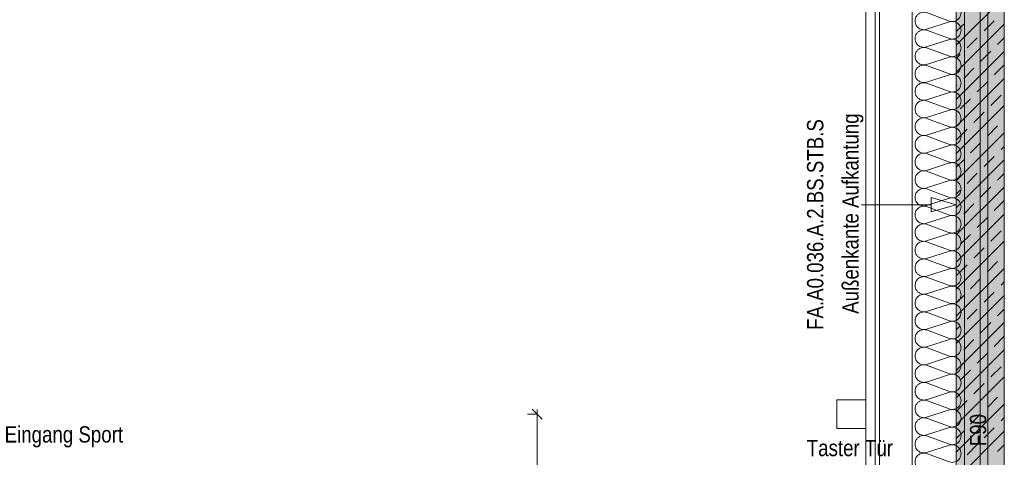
# Model space of a CAD drawing. Extents: x -720 to 300, y 62 to 1162.
# Tile 114 of 143: x -98 to 4, y 941 to 986. Entities that reach past the tile are written whole.
import ezdxf
from ezdxf.lldxf.tags import DXFTag

# ---------------------------------------------------------------- set-up
doc = ezdxf.new("R2010")
doc.units = 0
doc.layers.get('0').update_dxf_attribs({"lineweight": 13})
for name, color, linetype, lineweight, true_color in [('30 -33 Aussenwände- 7 Fassade_ Elemente', 7, 'Continuous', 9, 0x00aacc), ('30 -34 Innenwände- 1 tragend', 7, 'Continuous', 13, 0xdd0806), ('70 -72 Beschriftung- 1 Beschriftung allgemein', 7, 'Continuous', 9, 0xff6633), ('70 -72 Beschriftung- 2 Beschriftung Bauteile', 7, 'Continuous', 9, 0x9999ff), ('70 -75 Raumstempel-2 Verweislinie', 7, 'Continuous', 9, 0xff6600), ('70 -76 Bemaßung- 2 Allgemein', 9, 'Continuous', 5, 0x808080), ('iwb_Schraffur_F90_feuerbestaendig', 1, 'Continuous', 13, 0xff0000)]:
    doc.layers.add(name, color=color, linetype=linetype, lineweight=lineweight, true_color=true_color)
doc.layers.add('70 -71 Achsen- 1 Gebäudeachsen', color=7, linetype='STRICHPUNKT2-A06G94018I', lineweight=18)
doc.layers.add('70 -75 Raumstempel- 3 Wandstempel', color=7, linetype='Continuous', lineweight=50)
doc.styles.get("Standard").update_dxf_attribs({"font": 'ARIALN.TTF'})
tags = doc.linetypes.add('STRICHPUNKT2-A06G94018I', pattern=[12.7, 6.35, -3.175, 0, -3.175]).pattern_tags.tags
tags[10:11] = [DXFTag(74, 4), DXFTag(75, 0), DXFTag(340, '0'), DXFTag(46, 0.0), DXFTag(50, 0.0), DXFTag(44, 0.0), DXFTag(45, 0.0)]
tags[8:9] = [DXFTag(74, 4), DXFTag(75, 0), DXFTag(340, '0'), DXFTag(46, 0.0), DXFTag(50, 0.0), DXFTag(44, 0.0), DXFTag(45, 0.0)]
tags[6:7] = [DXFTag(74, 4), DXFTag(75, 0), DXFTag(340, '0'), DXFTag(46, 0.0), DXFTag(50, 0.0), DXFTag(44, 0.0), DXFTag(45, 0.0)]
tags[4:5] = [DXFTag(74, 4), DXFTag(75, 0), DXFTag(340, '0'), DXFTag(46, 0.0), DXFTag(50, 0.0), DXFTag(44, 0.0), DXFTag(45, 0.0)]

# ---------------------------------------------------------------- blocks, each defined once
blk = doc.blocks.new('Referenz-A06G94038I')
at = {"layer": '30 -33 Aussenwände- 7 Fassade_ Elemente', "color": 0, "linetype": 'Continuous', "lineweight": -2, "ltscale": 0.13}
for p, q in [((-5.46, 906.11), (-5.46, 1000.41)), ((-10.3, 998.51), (-10.3, 908.01)), ((0, 995.41), (0, 911.11)), ((2.44, 911.11), (2.44, 995.41)), ((-9.3, 911.61), (-9.3, 994.91)), ((-5.46, 994.91), (-5.46, 911.61)), ((-1.56, 986.19), (-3.96, 987.08)), ((-3.96, 985.33), (-1.56, 986.1)), ((-1.56, 984.36), (-3.96, 985.24)), ((-3.96, 983.49), (-1.56, 984.27)), ((-1.56, 982.52), (-3.96, 983.4)), ((-3.96, 981.66), (-1.56, 982.43)), ((-1.56, 980.68), (-3.96, 981.57)), ((-3.96, 979.82), (-1.56, 980.59)), ((-1.56, 978.84), (-3.96, 979.73)), ((-3.96, 977.98), (-1.56, 978.75)), ((-1.56, 977), (-3.96, 977.89)), ((-3.96, 976.14), (-1.56, 976.91)), ((-1.56, 975.16), (-3.96, 976.05)), ((-3.96, 974.3), (-1.56, 975.07)), ((-1.56, 973.32), (-3.96, 974.21)), ((-3.96, 972.46), (-1.56, 973.23)), ((-1.56, 971.49), (-3.96, 972.37)), ((-3.96, 970.62), (-1.56, 971.4)), ((-1.56, 969.65), (-3.96, 970.53)), ((-3.96, 968.79), (-1.56, 969.56)), ((-1.56, 967.81), (-3.96, 968.7)), ((-3.96, 966.95), (-1.56, 967.72)), ((-1.56, 965.97), (-3.96, 966.86)), ((-3.96, 965.11), (-1.56, 965.88)), ((-1.56, 964.13), (-3.96, 965.02)), ((-3.96, 963.27), (-1.56, 964.04)), ((-1.56, 962.29), (-3.96, 963.18)), ((-3.96, 961.43), (-1.56, 962.2)), ((-1.56, 960.45), (-3.96, 961.34)), ((-3.96, 959.59), (-1.56, 960.36)), ((-1.56, 958.62), (-3.96, 959.5)), ((-3.96, 957.75), (-1.56, 958.53)), ((-1.56, 956.78), (-3.96, 957.66)), ((-3.96, 955.92), (-1.56, 956.69)), ((-1.56, 954.94), (-3.96, 955.83)), ((-3.96, 954.08), (-1.56, 954.85)), ((-1.56, 953.1), (-3.96, 953.99)), ((-3.96, 952.24), (-1.56, 953.01)), ((-1.56, 951.26), (-3.96, 952.15)), ((-3.96, 950.4), (-1.56, 951.17)), ((-1.56, 949.42), (-3.96, 950.31)), ((-3.96, 948.56), (-1.56, 949.33)), ((-1.56, 947.58), (-3.96, 948.47)), ((-3.96, 946.72), (-1.56, 947.49)), ((-1.56, 945.75), (-3.96, 946.63)), ((-3.96, 944.88), (-1.56, 945.66)), ((-1.56, 943.91), (-3.96, 944.79)), ((-3.96, 943.05), (-1.56, 943.82)), ((-1.56, 942.07), (-3.96, 942.96)), ((-3.96, 941.21), (-1.56, 941.98)), ((-1.56, 940.23), (-3.96, 941.12))]:
    blk.add_line(p, q, dxfattribs=at)
for centre, major_axis, end_param in [((-1.28, 987.07), (-0.282, -0.874), 3.765224), ((-4.24, 986.21), (0.282, 0.874), 3.764652), ((-1.28, 985.23), (-0.282, -0.874), 3.765224), ((-4.24, 984.37), (0.282, 0.874), 3.764652), ((-1.28, 983.39), (-0.282, -0.874), 3.765224), ((-4.24, 982.53), (0.282, 0.874), 3.764652), ((-1.28, 981.55), (-0.282, -0.874), 3.765224), ((-4.24, 980.69), (0.282, 0.874), 3.764652), ((-1.28, 979.71), (-0.282, -0.874), 3.765224), ((-4.24, 978.85), (0.282, 0.874), 3.764652), ((-1.28, 977.88), (-0.282, -0.874), 3.765224), ((-4.24, 977.01), (0.282, 0.874), 3.764652), ((-1.28, 976.04), (-0.282, -0.874), 3.765224), ((-4.24, 975.18), (0.282, 0.874), 3.764652), ((-1.28, 974.2), (-0.282, -0.874), 3.765224), ((-4.24, 973.34), (0.282, 0.874), 3.764652), ((-1.28, 972.36), (-0.282, -0.874), 3.765224), ((-4.24, 971.5), (0.282, 0.874), 3.764652), ((-1.28, 970.52), (-0.282, -0.874), 3.765224), ((-4.24, 969.66), (0.282, 0.874), 3.764652), ((-1.28, 968.68), (-0.282, -0.874), 3.765224), ((-4.24, 967.82), (0.282, 0.874), 3.764652), ((-1.28, 966.84), (-0.282, -0.874), 3.765224), ((-4.24, 965.98), (0.282, 0.874), 3.764652), ((-1.28, 965.01), (-0.282, -0.874), 3.765224), ((-4.24, 964.14), (0.282, 0.874), 3.764652), ((-4.24, 962.31), (0.282, 0.874), 3.764652), ((-1.28, 963.17), (-0.282, -0.874), 3.765224), ((-1.28, 961.33), (-0.282, -0.874), 3.765224), ((-4.24, 960.47), (0.282, 0.874), 3.764652), ((-1.28, 959.49), (-0.282, -0.874), 3.765224), ((-4.24, 958.63), (0.282, 0.874), 3.764652), ((-1.28, 957.65), (-0.282, -0.874), 3.765224), ((-4.24, 956.79), (0.282, 0.874), 3.764652), ((-1.28, 955.81), (-0.282, -0.874), 3.765224), ((-4.24, 954.95), (0.282, 0.874), 3.764652), ((-4.24, 953.11), (0.282, 0.874), 3.764652), ((-1.28, 953.97), (-0.282, -0.874), 3.765224), ((-1.28, 952.14), (-0.282, -0.874), 3.765224), ((-4.24, 951.27), (0.282, 0.874), 3.764652), ((-1.28, 950.3), (-0.282, -0.874), 3.765224), ((-4.24, 949.44), (0.282, 0.874), 3.764652), ((-1.28, 948.46), (-0.282, -0.874), 3.765224), ((-4.24, 947.6), (0.282, 0.874), 3.764652), ((-1.28, 946.62), (-0.282, -0.874), 3.765224), ((-4.24, 945.76), (0.282, 0.874), 3.764652), ((-4.24, 943.92), (0.282, 0.874), 3.764652), ((-1.28, 944.78), (-0.282, -0.874), 3.765224), ((-1.28, 942.94), (-0.282, -0.874), 3.765224), ((-4.24, 942.08), (0.282, 0.874), 3.764652), ((-1.28, 941.1), (-0.282, -0.874), 3.765224), ((-4.24, 940.24), (0.282, 0.874), 3.764652)]:
    blk.add_ellipse(centre, major_axis=major_axis, ratio=1, start_param=0, end_param=end_param, dxfattribs=at)
at = {"layer": '30 -34 Innenwände- 1 tragend', "color": 0, "lineweight": -2}
for p, q in [((-0.86, 995.91), (-0.86, 906.41)), ((4.14, 995.91), (4.14, 901.41)), ((-0.86, 983.69), (4.14, 988.69)), ((-0.86, 983.69), (4.14, 988.69)), ((-0.86, 985.1), (-0.09, 985.87)), ((-0.86, 985.1), (-0.09, 985.87)), ((-0.86, 980.86), (4.14, 985.86)), ((-0.86, 980.86), (4.14, 985.86)), ((2.03, 985.16), (3.09, 986.23)), ((2.03, 985.16), (3.09, 986.23)), ((0.26, 983.4), (1.32, 984.46)), ((0.26, 983.4), (1.32, 984.46)), ((3.45, 983.75), (4.14, 984.45)), ((3.45, 983.75), (4.14, 984.45)), ((-0.86, 978.03), (4.14, 983.03)), ((-0.86, 978.03), (4.14, 983.03)), ((1.68, 981.98), (2.74, 983.04)), ((1.68, 981.98), (2.74, 983.04)), ((-0.86, 982.28), (-0.44, 982.69)), ((-0.86, 982.28), (-0.44, 982.69)), ((-0.09, 980.22), (0.97, 981.28)), ((-0.09, 980.22), (0.97, 981.28)), ((3.09, 980.57), (4.14, 981.62)), ((3.09, 980.57), (4.14, 981.62)), ((-0.86, 975.2), (4.14, 980.2)), ((-0.86, 975.2), (4.14, 980.2)), ((1.32, 978.8), (2.39, 979.86)), ((1.32, 978.8), (2.39, 979.86)), ((-0.86, 979.45), (-0.8, 979.51)), ((-0.86, 979.45), (-0.8, 979.51)), ((-0.44, 977.03), (0.62, 978.09)), ((-0.44, 977.03), (0.62, 978.09)), ((2.74, 977.39), (3.8, 978.45)), ((2.74, 977.39), (3.8, 978.45)), ((-0.86, 972.38), (4.14, 977.38)), ((-0.86, 972.38), (4.14, 977.38)), ((0.97, 975.62), (2.03, 976.68)), ((0.97, 975.62), (2.03, 976.68)), ((-0.8, 973.85), (0.26, 974.91)), ((-0.8, 973.85), (0.26, 974.91)), ((2.39, 974.2), (3.45, 975.27)), ((2.39, 974.2), (3.45, 975.27)), ((-0.86, 969.55), (4.14, 974.55)), ((-0.86, 969.55), (4.14, 974.55)), ((0.62, 972.44), (1.68, 973.5)), ((0.62, 972.44), (1.68, 973.5)), ((3.8, 972.79), (4.14, 973.13)), ((3.8, 972.79), (4.14, 973.13)), ((-0.86, 970.96), (-0.09, 971.73)), ((-0.86, 970.96), (-0.09, 971.73)), ((-0.86, 966.72), (4.14, 971.72)), ((-0.86, 966.72), (4.14, 971.72)), ((2.03, 971.02), (3.09, 972.08)), ((2.03, 971.02), (3.09, 972.08)), ((0.26, 969.25), (1.32, 970.32)), ((0.26, 969.25), (1.32, 970.32)), ((3.45, 969.61), (4.14, 970.3)), ((3.45, 969.61), (4.14, 970.3)), ((-0.86, 963.89), (4.14, 968.89)), ((-0.86, 963.89), (4.14, 968.89)), ((-0.86, 968.13), (-0.44, 968.55)), ((-0.86, 968.13), (-0.44, 968.55)), ((1.68, 967.84), (2.74, 968.9)), ((1.68, 967.84), (2.74, 968.9)), ((3.09, 966.43), (4.14, 967.48)), ((3.09, 966.43), (4.14, 967.48)), ((-0.09, 966.07), (0.97, 967.13)), ((-0.09, 966.07), (0.97, 967.13)), ((-0.86, 961.06), (4.14, 966.06)), ((-0.86, 961.06), (4.14, 966.06)), ((-0.86, 965.3), (-0.8, 965.37)), ((-0.86, 965.3), (-0.8, 965.37)), ((1.32, 964.66), (2.39, 965.72)), ((1.32, 964.66), (2.39, 965.72)), ((2.74, 963.24), (3.8, 964.31)), ((2.74, 963.24), (3.8, 964.31)), ((-0.44, 962.89), (0.62, 963.95)), ((-0.44, 962.89), (0.62, 963.95)), ((-0.86, 958.23), (4.14, 963.23)), ((-0.86, 958.23), (4.14, 963.23)), ((0.97, 961.48), (2.03, 962.54)), ((0.97, 961.48), (2.03, 962.54)), ((-0.86, 955.41), (4.14, 960.41)), ((-0.86, 955.41), (4.14, 960.41)), ((-0.8, 959.71), (0.26, 960.77)), ((-0.8, 959.71), (0.26, 960.77)), ((2.39, 960.06), (3.45, 961.12)), ((2.39, 960.06), (3.45, 961.12)), ((0.62, 958.29), (1.68, 959.36)), ((0.62, 958.29), (1.68, 959.36)), ((3.8, 958.65), (4.14, 958.99)), ((3.8, 958.65), (4.14, 958.99)), ((-0.86, 956.82), (-0.09, 957.59)), ((-0.86, 956.82), (-0.09, 957.59)), ((-0.86, 952.58), (4.14, 957.58)), ((-0.86, 952.58), (4.14, 957.58)), ((2.03, 956.88), (3.09, 957.94)), ((2.03, 956.88), (3.09, 957.94)), ((0.26, 955.11), (1.32, 956.17)), ((0.26, 955.11), (1.32, 956.17)), ((3.45, 955.47), (4.14, 956.16)), ((3.45, 955.47), (4.14, 956.16)), ((-0.86, 949.75), (4.14, 954.75)), ((-0.86, 949.75), (4.14, 954.75)), ((-0.86, 953.99), (-0.44, 954.41)), ((-0.86, 953.99), (-0.44, 954.41)), ((1.68, 953.7), (2.74, 954.76)), ((1.68, 953.7), (2.74, 954.76)), ((3.09, 952.28), (4.14, 953.33)), ((3.09, 952.28), (4.14, 953.33)), ((-0.09, 951.93), (0.97, 952.99)), ((-0.09, 951.93), (0.97, 952.99)), ((-0.86, 946.92), (4.14, 951.92)), ((-0.86, 946.92), (4.14, 951.92)), ((-0.86, 951.16), (-0.8, 951.22)), ((-0.86, 951.16), (-0.8, 951.22)), ((1.32, 950.52), (2.39, 951.58)), ((1.32, 950.52), (2.39, 951.58)), ((2.74, 949.1), (3.8, 950.16)), ((2.74, 949.1), (3.8, 950.16)), ((-0.86, 944.09), (4.14, 949.09)), ((-0.86, 944.09), (4.14, 949.09)), ((-0.44, 948.75), (0.62, 949.81)), ((-0.44, 948.75), (0.62, 949.81)), ((0.97, 947.33), (2.03, 948.4)), ((0.97, 947.33), (2.03, 948.4)), ((2.39, 945.92), (3.45, 946.98)), ((2.39, 945.92), (3.45, 946.98)), ((-0.86, 941.26), (4.14, 946.26)), ((-0.86, 941.26), (4.14, 946.26)), ((-0.8, 945.57), (0.26, 946.63)), ((-0.8, 945.57), (0.26, 946.63)), ((0.62, 944.15), (1.68, 945.21)), ((0.62, 944.15), (1.68, 945.21)), ((3.8, 944.51), (4.14, 944.85)), ((3.8, 944.51), (4.14, 944.85)), ((2.03, 942.74), (3.09, 943.8)), ((2.03, 942.74), (3.09, 943.8)), ((-0.86, 942.68), (-0.09, 943.45)), ((-0.86, 942.68), (-0.09, 943.45)), ((-0.86, 938.43), (4.14, 943.43)), ((-0.86, 938.43), (4.14, 943.43)), ((0.26, 940.97), (1.32, 942.03)), ((0.26, 940.97), (1.32, 942.03)), ((3.45, 941.32), (4.14, 942.02)), ((3.45, 941.32), (4.14, 942.02))]:
    blk.add_line(p, q, dxfattribs=at)
at = {"layer": '30 -34 Innenwände- 1 tragend', "color": 0, "linetype": 'Continuous', "lineweight": -2, "ltscale": 0.13}
for p, q in [((-0.86, 995.91), (-0.86, 906.41)), ((4.14, 995.91), (4.14, 901.41))]:
    blk.add_line(p, q, dxfattribs=at)
at = {"layer": '70 -71 Achsen- 1 Gebäudeachsen', "color": 0, "linetype": 'STRICHPUNKT2-A06G94018I', "lineweight": -2, "ltscale": 0.13}
blk.add_line((1.64, 1084.85), (1.64, 85.41), dxfattribs=at)
at = {"layer": '70 -72 Beschriftung- 1 Beschriftung allgemein', "color": 0, "linetype": 'Continuous', "lineweight": -2, "ltscale": 0.13}
for p, q in [((-13.3, 946.71), (-10.3, 946.71)), ((-13.3, 943.71), (-13.3, 946.71)), ((-10.3, 946.71), (-10.3, 943.71)), ((-10.3, 943.71), (-13.3, 943.71))]:
    blk.add_line(p, q, dxfattribs=at)
at = {"layer": '70 -72 Beschriftung- 2 Beschriftung Bauteile', "color": 0, "lineweight": -2}
for p, q in [((-0.86, 967.04), (-3.46, 967.79)), ((-3.46, 967.79), (-3.46, 966.29)), ((-3.46, 966.29), (-0.86, 967.04))]:
    blk.add_line(p, q, dxfattribs=at)
at = {"layer": '70 -72 Beschriftung- 2 Beschriftung Bauteile', "color": 0, "linetype": 'Continuous', "lineweight": -2, "ltscale": 0.13}
blk.add_line((-3.46, 967.04), (-10.74, 967.04), dxfattribs=at)
at = {"layer": '70 -75 Raumstempel-2 Verweislinie', "color": 0, "linetype": 'Continuous', "lineweight": -2, "ltscale": 0.13}
blk.add_line((-8.86, 1104.85), (-8.86, 891.81), dxfattribs=at)
at = {"layer": '70 -76 Bemaßung- 2 Allgemein', "color": 0, "linetype": 'Continuous', "lineweight": -2, "ltscale": 0.13}
for p, q in [((-44.62, 945.21), (-45.53, 945.21)), ((-45.06, 945.74), (-44, 944.68)), ((-44.53, 945.71), (-44.53, 944.15)), ((-44.53, 914.77), (-44.53, 944.15))]:
    blk.add_line(p, q, dxfattribs=at)
at = {"layer": '70 -72 Beschriftung- 1 Beschriftung allgemein', "color": 0, "linetype": 'Continuous', "lineweight": -2, "ltscale": 0.13, "insert": (-16.41, 953.99), "char_height": 1.7, "attachment_point": 1, "rotation": 90}
blk.add_mtext('{\\fArial Narrow;FA.A0.036.A.2.BS.STB.S}', dxfattribs=at)
at = {"layer": '70 -72 Beschriftung- 1 Beschriftung allgemein', "color": 0, "linetype": 'Continuous', "lineweight": -2, "ltscale": 0.13, "char_height": 1.7, "attachment_point": 1}
for s, insert in [('{\\fArial Narrow;Eingang Sport}', (-100.01, 943.95)), ('{\\fArial Narrow;Taster Tür}', (-16.44, 942.53))]:
    blk.add_mtext(s, dxfattribs=dict(at, insert=insert))
at = {"layer": '70 -72 Beschriftung- 2 Beschriftung Bauteile', "color": 0, "linetype": 'Continuous', "lineweight": -2, "ltscale": 0.13, "insert": (-12.74, 955.67), "char_height": 1.7, "attachment_point": 1, "rotation": 90}
blk.add_mtext('{\\fArial Narrow;Außenkante Aufkantung}', dxfattribs=at)
at = {"layer": '70 -75 Raumstempel- 3 Wandstempel', "color": 0, "linetype": 'Continuous', "lineweight": -2, "ltscale": 0.13, "insert": (0.56, 941.87), "char_height": 1.7, "attachment_point": 1, "rotation": 90}
blk.add_mtext('{\\fArial Narrow;F90}', dxfattribs=at)
blk = doc.blocks.new('Referenz-A06G94058I')
at = {"layer": 'iwb_Schraffur_F90_feuerbestaendig', "linetype": 'Continuous', "ltscale": 0.13}
blk.add_solid([(-0.86, 1007.01), (4.14, 1007.01), (-0.86, 906.35), (4.14, 906.35)], dxfattribs=at)

msp = doc.modelspace()

# ---------------------------------------------------------------- block references
at = {"color": 8, "lineweight": 13, "ltscale": 0.13, "true_color": 0x808080}
msp.add_blockref('Referenz-A06G94038I', (0, 0), dxfattribs=at)
at = {"color": 8, "lineweight": 25, "ltscale": 0.25, "true_color": 0x808080}
msp.add_blockref('Referenz-A06G94058I', (0, 0), dxfattribs=at)

doc.saveas('drawing.dxf')
